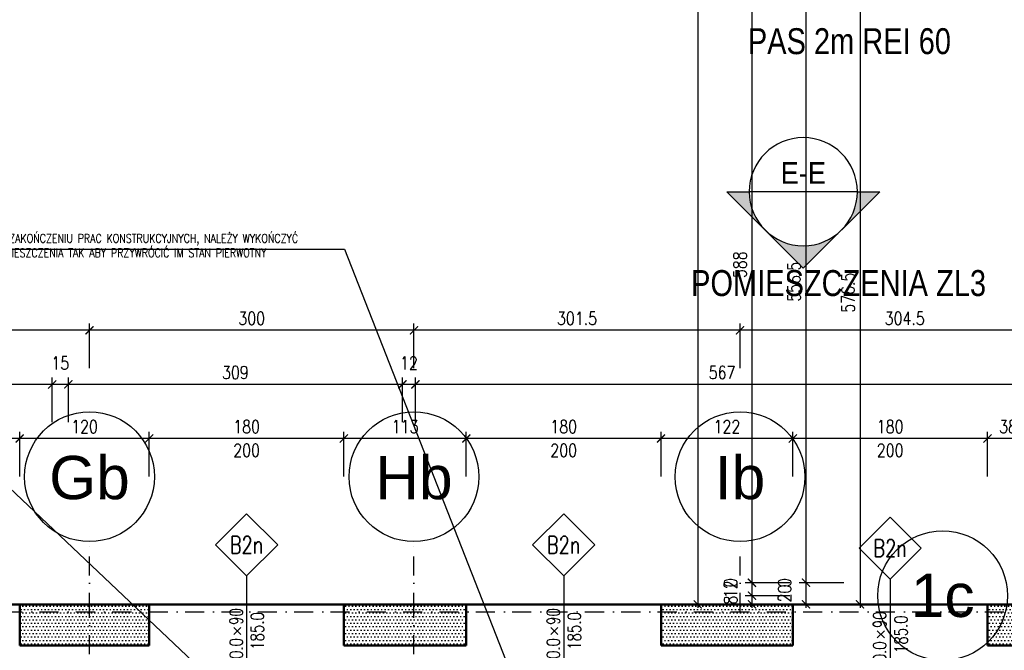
# Model space of a CAD drawing. Header units: millimetres. Extents: x 489 to 7736, y 461 to 5981.
# Tile 22 of 62: x 3605 to 4515, y 2597 to 3180. Entities that reach past the tile are written whole.
import ezdxf
from ezdxf.enums import TextEntityAlignment as Align

# ---------------------------------------------------------------- set-up
doc = ezdxf.new("R2010")
doc.units = ezdxf.units.MM
doc.linetypes.add('DOT___DASHED', pattern=[33.523888, 17.638888, -8.819444, 0.01, -7.055556])
for name, color, linetype in [('WK-EtykOkna', 11, 'Continuous'), ('WK-Opis', 143, 'Continuous'), ('WK-OpisyDetali', 143, 'Continuous'), ('WK-PPoż', 1, 'Continuous'), ('WK-Siatka', 240, 'DOT___DASHED'), ('WK-Wymiary', 8, 'Continuous'), ('WK-Ściany', 7, 'Continuous')]:
    doc.layers.add(name, color=color, linetype=linetype)
doc.styles.add('Arial', font='micross.ttf', dxfattribs={"width": 0.9})
doc.styles.add('Romans', font='Romans.shx')
doc.styles.add('RomanS-Narrow', font='romans.shx', dxfattribs={"width": 0.8})
doc.styles.get("Standard").update_dxf_attribs({"font": 'ARIAL.TTF'})
doc.dimstyles.new('AEC Dimension 1-50', dxfattribs={"dimtxt": 12, "dimasz": 0.075, "dimexe": 6.25, "dimexo": 0, "dimgap": 5, "dimtad": 1, "dimdec": 1, "dimrnd": 0.5, "dimzin": 9, "dimdsep": 46, "dimtxsty": 'RomanS-Narrow', "dimblk": 'ARCHTICK', "dimcen": 0.125, "dimdle": 3.125, "dimclrd": 8, "dimclre": 8, "dimclrt": 256, "dimadec": 1, "dimazin": 0, "dimtfac": 1, "dimtdec": 1, "dimtmove": 2, "dimatfit": 2, "dimfxl": 0, "dimtolj": 1, "dimtzin": 0, "dimarcsym": 0})
pattern_1 = [(0, (699.431, 930.084), (1.5875, 3.175), [0, -3.175])]

# ---------------------------------------------------------------- blocks, each defined once
blk = doc.blocks.new('Anno_Section_A2')
at = {"color": 0, "linetype": 'ByBlock', "lineweight": -2}
blk.add_line((2.5, 0), (-2.5, 0), dxfattribs=at)
blk.add_circle((0, 0), 2.5, dxfattribs=at)
at = {"color": 0, "linetype": 'ByBlock', "lineweight": -2, "style": 'Romans'}
blk.add_attdef('NUMBER', text='', height=1, dxfattribs=at).set_placement((0, 0.5), align=Align.CENTER)
blk.add_attdef('SHEET', text='', height=0.75, dxfattribs=at).set_placement((0, -0.5), align=Align.TOP_CENTER)
blk = doc.blocks.new('Anno_Arrow_A2')
at = {"linetype": 'ByBlock', "lineweight": -2}
h = blk.add_hatch(color=0, dxfattribs=at)
h.paths.add_polyline_path([(-1.768, 1.768), (-3.536, 0), (-2.5, 0, -0.198912)])
h.paths.add_polyline_path([(0, 3.536), (-1.768, 1.768, -0.414214), (1.768, 1.768)])
h.paths.add_polyline_path([(2.373, 1.162), (2.245, 1.1, -0.114349), (2.5, 0), (3.536, 0)])
h.paths.add_polyline_path([(1.768, 1.768, -0.082683), (2.245, 1.1), (2.373, 1.162)])
at = {"color": 0, "linetype": 'ByBlock', "lineweight": -2}
blk.add_lwpolyline([(-2.5, 0), (-3.536, 0), (0, 3.536), (3.536, 0), (2.5, 0)], dxfattribs=at)
blk = doc.blocks.new('_ArchTick')
at = {"color": 0, "linetype": 'ByBlock', "const_width": 15}
blk.add_lwpolyline([(-50, -50), (50, 50)], dxfattribs=at)
blk = doc.blocks.new('*D1011')
at = {"layer": 'Defpoints', "color": 0}
for p in [(4499.62, 2793.16), (4499.62, 2758.16), (4537.68, 2758.16)]:
    blk.add_point(p, dxfattribs=at)
at = {"layer": 'WK-Wymiary', "color": 8, "linetype": 'Continuous', "lineweight": -2, "ltscale": 1.3}
for p, q in [((4499.62, 2758.16), (4499.62, 2799.41)), ((4537.68, 2758.16), (4537.68, 2799.41)), ((4540.81, 2793.16), (4496.49, 2793.16))]:
    blk.add_line(p, q, dxfattribs=at)
at = {"layer": 'WK-Wymiary', "color": 8, "linetype": 'ByBlock', "lineweight": -2, "xscale": 0.075, "yscale": 0.075, "zscale": 0.075, "rotation": 180}
blk.add_blockref('_ArchTick', (4499.62, 2793.16), dxfattribs=at)
at = {"layer": 'WK-Wymiary', "color": 8, "linetype": 'ByBlock', "lineweight": -2, "xscale": 0.075, "yscale": 0.075, "zscale": 0.075}
blk.add_blockref('_ArchTick', (4537.68, 2793.16), dxfattribs=at)
at = {"layer": 'WK-Wymiary', "lineweight": -3, "insert": (4518.65, 2804.16), "char_height": 12, "attachment_point": 5, "style": 'RomanS-Narrow'}
blk.add_mtext('\\A1;\\A1;38', dxfattribs=at)
blk = doc.blocks.new('*D1012')
at = {"layer": 'Defpoints', "color": 0}
for p in [(4319.62, 2793.16), (4319.62, 2758.16), (4499.62, 2758.16)]:
    blk.add_point(p, dxfattribs=at)
at = {"layer": 'WK-Wymiary', "color": 8, "linetype": 'Continuous', "lineweight": -2, "ltscale": 1.3}
for p, q in [((4319.62, 2758.16), (4319.62, 2799.41)), ((4499.62, 2758.16), (4499.62, 2799.41)), ((4502.74, 2793.16), (4316.49, 2793.16))]:
    blk.add_line(p, q, dxfattribs=at)
at = {"layer": 'WK-Wymiary', "color": 8, "linetype": 'ByBlock', "lineweight": -2, "xscale": 0.075, "yscale": 0.075, "zscale": 0.075, "rotation": 180}
blk.add_blockref('_ArchTick', (4319.62, 2793.16), dxfattribs=at)
at = {"layer": 'WK-Wymiary', "color": 8, "linetype": 'ByBlock', "lineweight": -2, "xscale": 0.075, "yscale": 0.075, "zscale": 0.075}
blk.add_blockref('_ArchTick', (4499.62, 2793.16), dxfattribs=at)
at = {"layer": 'WK-Wymiary', "lineweight": -3, "insert": (4409.62, 2804.16), "char_height": 12, "attachment_point": 5, "style": 'RomanS-Narrow'}
blk.add_mtext('\\A1;\\A1;180', dxfattribs=at)
blk = doc.blocks.new('*D1013')
at = {"layer": 'Defpoints', "color": 0}
for p in [(4197.8, 2793.16), (4197.8, 2758.16), (4319.62, 2758.16)]:
    blk.add_point(p, dxfattribs=at)
at = {"layer": 'WK-Wymiary', "color": 8, "linetype": 'Continuous', "lineweight": -2, "ltscale": 1.3}
for p, q in [((4197.8, 2758.16), (4197.8, 2799.41)), ((4319.62, 2758.16), (4319.62, 2799.41)), ((4322.74, 2793.16), (4194.67, 2793.16))]:
    blk.add_line(p, q, dxfattribs=at)
at = {"layer": 'WK-Wymiary', "color": 8, "linetype": 'ByBlock', "lineweight": -2, "xscale": 0.075, "yscale": 0.075, "zscale": 0.075, "rotation": 180}
blk.add_blockref('_ArchTick', (4197.8, 2793.16), dxfattribs=at)
at = {"layer": 'WK-Wymiary', "color": 8, "linetype": 'ByBlock', "lineweight": -2, "xscale": 0.075, "yscale": 0.075, "zscale": 0.075}
blk.add_blockref('_ArchTick', (4319.62, 2793.16), dxfattribs=at)
at = {"layer": 'WK-Wymiary', "lineweight": -3, "insert": (4258.71, 2804.16), "char_height": 12, "attachment_point": 5, "style": 'RomanS-Narrow'}
blk.add_mtext('\\A1;\\A1;122', dxfattribs=at)
blk = doc.blocks.new('*D1014')
at = {"layer": 'Defpoints', "color": 0}
for p in [(4017.8, 2793.16), (4017.8, 2758.16), (4197.8, 2758.16)]:
    blk.add_point(p, dxfattribs=at)
at = {"layer": 'WK-Wymiary', "color": 8, "linetype": 'Continuous', "lineweight": -2, "ltscale": 1.3}
for p, q in [((4017.8, 2758.16), (4017.8, 2799.41)), ((4197.8, 2758.16), (4197.8, 2799.41)), ((4200.92, 2793.16), (4014.67, 2793.16))]:
    blk.add_line(p, q, dxfattribs=at)
at = {"layer": 'WK-Wymiary', "color": 8, "linetype": 'ByBlock', "lineweight": -2, "xscale": 0.075, "yscale": 0.075, "zscale": 0.075, "rotation": 180}
blk.add_blockref('_ArchTick', (4017.8, 2793.16), dxfattribs=at)
at = {"layer": 'WK-Wymiary', "color": 8, "linetype": 'ByBlock', "lineweight": -2, "xscale": 0.075, "yscale": 0.075, "zscale": 0.075}
blk.add_blockref('_ArchTick', (4197.8, 2793.16), dxfattribs=at)
at = {"layer": 'WK-Wymiary', "lineweight": -3, "insert": (4107.8, 2804.16), "char_height": 12, "attachment_point": 5, "style": 'RomanS-Narrow'}
blk.add_mtext('\\A1;\\A1;180', dxfattribs=at)
blk = doc.blocks.new('*D1015')
at = {"layer": 'Defpoints', "color": 0}
for p in [(3904.62, 2793.16), (3904.62, 2758.16), (4017.8, 2758.16)]:
    blk.add_point(p, dxfattribs=at)
at = {"layer": 'WK-Wymiary', "color": 8, "linetype": 'Continuous', "lineweight": -2, "ltscale": 1.3}
for p, q in [((3904.62, 2758.16), (3904.62, 2799.41)), ((4017.8, 2758.16), (4017.8, 2799.41)), ((4020.92, 2793.16), (3901.49, 2793.16))]:
    blk.add_line(p, q, dxfattribs=at)
at = {"layer": 'WK-Wymiary', "color": 8, "linetype": 'ByBlock', "lineweight": -2, "xscale": 0.075, "yscale": 0.075, "zscale": 0.075, "rotation": 180}
blk.add_blockref('_ArchTick', (3904.62, 2793.16), dxfattribs=at)
at = {"layer": 'WK-Wymiary', "color": 8, "linetype": 'ByBlock', "lineweight": -2, "xscale": 0.075, "yscale": 0.075, "zscale": 0.075}
blk.add_blockref('_ArchTick', (4017.8, 2793.16), dxfattribs=at)
at = {"layer": 'WK-Wymiary', "lineweight": -3, "insert": (3961.21, 2804.16), "char_height": 12, "attachment_point": 5, "style": 'RomanS-Narrow'}
blk.add_mtext('\\A1;\\A1;113', dxfattribs=at)
blk = doc.blocks.new('*D1016')
at = {"layer": 'Defpoints', "color": 0}
for p in [(3724.62, 2793.16), (3724.62, 2758.16), (3904.62, 2758.16)]:
    blk.add_point(p, dxfattribs=at)
at = {"layer": 'WK-Wymiary', "color": 8, "linetype": 'Continuous', "lineweight": -2, "ltscale": 1.3}
for p, q in [((3724.62, 2758.16), (3724.62, 2799.41)), ((3904.62, 2758.16), (3904.62, 2799.41)), ((3907.74, 2793.16), (3721.49, 2793.16))]:
    blk.add_line(p, q, dxfattribs=at)
at = {"layer": 'WK-Wymiary', "color": 8, "linetype": 'ByBlock', "lineweight": -2, "xscale": 0.075, "yscale": 0.075, "zscale": 0.075, "rotation": 180}
blk.add_blockref('_ArchTick', (3724.62, 2793.16), dxfattribs=at)
at = {"layer": 'WK-Wymiary', "color": 8, "linetype": 'ByBlock', "lineweight": -2, "xscale": 0.075, "yscale": 0.075, "zscale": 0.075}
blk.add_blockref('_ArchTick', (3904.62, 2793.16), dxfattribs=at)
at = {"layer": 'WK-Wymiary', "lineweight": -3, "insert": (3814.62, 2804.16), "char_height": 12, "attachment_point": 5, "style": 'RomanS-Narrow'}
blk.add_mtext('\\A1;\\A1;180', dxfattribs=at)
blk = doc.blocks.new('*D1017')
at = {"layer": 'Defpoints', "color": 0}
for p in [(3604.86, 2793.16), (3604.86, 2758.16), (3724.62, 2758.16)]:
    blk.add_point(p, dxfattribs=at)
at = {"layer": 'WK-Wymiary', "color": 8, "linetype": 'Continuous', "lineweight": -2, "ltscale": 1.3}
for p, q in [((3604.86, 2758.16), (3604.86, 2799.41)), ((3724.62, 2758.16), (3724.62, 2799.41)), ((3727.74, 2793.16), (3601.73, 2793.16))]:
    blk.add_line(p, q, dxfattribs=at)
at = {"layer": 'WK-Wymiary', "color": 8, "linetype": 'ByBlock', "lineweight": -2, "xscale": 0.075, "yscale": 0.075, "zscale": 0.075, "rotation": 180}
blk.add_blockref('_ArchTick', (3604.86, 2793.16), dxfattribs=at)
at = {"layer": 'WK-Wymiary', "color": 8, "linetype": 'ByBlock', "lineweight": -2, "xscale": 0.075, "yscale": 0.075, "zscale": 0.075}
blk.add_blockref('_ArchTick', (3724.62, 2793.16), dxfattribs=at)
at = {"layer": 'WK-Wymiary', "lineweight": -3, "insert": (3664.74, 2804.16), "char_height": 12, "attachment_point": 5, "style": 'RomanS-Narrow'}
blk.add_mtext('\\A1;\\A1;120', dxfattribs=at)
blk = doc.blocks.new('*D1018')
at = {"layer": 'Defpoints', "color": 0}
for p in [(3424.86, 2793.16), (3424.86, 2758.16), (3604.86, 2758.16)]:
    blk.add_point(p, dxfattribs=at)
at = {"layer": 'WK-Wymiary', "color": 8, "linetype": 'Continuous', "lineweight": -2, "ltscale": 1.3}
for p, q in [((3424.86, 2758.16), (3424.86, 2799.41)), ((3604.86, 2758.16), (3604.86, 2799.41)), ((3607.98, 2793.16), (3421.73, 2793.16))]:
    blk.add_line(p, q, dxfattribs=at)
at = {"layer": 'WK-Wymiary', "color": 8, "linetype": 'ByBlock', "lineweight": -2, "xscale": 0.075, "yscale": 0.075, "zscale": 0.075, "rotation": 180}
blk.add_blockref('_ArchTick', (3424.86, 2793.16), dxfattribs=at)
at = {"layer": 'WK-Wymiary', "color": 8, "linetype": 'ByBlock', "lineweight": -2, "xscale": 0.075, "yscale": 0.075, "zscale": 0.075}
blk.add_blockref('_ArchTick', (3604.86, 2793.16), dxfattribs=at)
at = {"layer": 'WK-Wymiary', "lineweight": -3, "insert": (3514.86, 2804.16), "char_height": 12, "attachment_point": 5, "style": 'RomanS-Narrow'}
blk.add_mtext('\\A1;\\A1;180', dxfattribs=at)
blk = doc.blocks.new('*D1032')
at = {"layer": 'Defpoints', "color": 0}
for p in [(3970.72, 2843.16), (3970.72, 2808.16), (4537.68, 2808.16)]:
    blk.add_point(p, dxfattribs=at)
at = {"layer": 'WK-Wymiary', "color": 8, "linetype": 'Continuous', "lineweight": -2, "ltscale": 1.3}
for p, q in [((3970.72, 2808.16), (3970.72, 2849.41)), ((4537.68, 2808.16), (4537.68, 2849.41)), ((4540.81, 2843.16), (3967.59, 2843.16))]:
    blk.add_line(p, q, dxfattribs=at)
at = {"layer": 'WK-Wymiary', "color": 8, "linetype": 'ByBlock', "lineweight": -2, "xscale": 0.075, "yscale": 0.075, "zscale": 0.075, "rotation": 180}
blk.add_blockref('_ArchTick', (3970.72, 2843.16), dxfattribs=at)
at = {"layer": 'WK-Wymiary', "color": 8, "linetype": 'ByBlock', "lineweight": -2, "xscale": 0.075, "yscale": 0.075, "zscale": 0.075}
blk.add_blockref('_ArchTick', (4537.68, 2843.16), dxfattribs=at)
at = {"layer": 'WK-Wymiary', "lineweight": -3, "insert": (4254.2, 2854.16), "char_height": 12, "attachment_point": 5, "style": 'RomanS-Narrow'}
blk.add_mtext('\\A1;\\A1;567', dxfattribs=at)
blk = doc.blocks.new('*D1033')
at = {"layer": 'Defpoints', "color": 0}
for p in [(3958.72, 2843.16), (3958.72, 2808.16), (3970.72, 2808.16)]:
    blk.add_point(p, dxfattribs=at)
at = {"layer": 'WK-Wymiary', "color": 8, "linetype": 'Continuous', "lineweight": -2, "ltscale": 1.3}
for p, q in [((3958.72, 2808.16), (3958.72, 2849.41)), ((3970.72, 2808.16), (3970.72, 2849.41)), ((3973.84, 2843.16), (3955.59, 2843.16))]:
    blk.add_line(p, q, dxfattribs=at)
at = {"layer": 'WK-Wymiary', "color": 8, "linetype": 'ByBlock', "lineweight": -2, "xscale": 0.075, "yscale": 0.075, "zscale": 0.075, "rotation": 180}
blk.add_blockref('_ArchTick', (3958.72, 2843.16), dxfattribs=at)
at = {"layer": 'WK-Wymiary', "color": 8, "linetype": 'ByBlock', "lineweight": -2, "xscale": 0.075, "yscale": 0.075, "zscale": 0.075}
blk.add_blockref('_ArchTick', (3970.72, 2843.16), dxfattribs=at)
at = {"layer": 'WK-Wymiary', "lineweight": -3, "insert": (3964.72, 2862.91), "char_height": 12, "attachment_point": 5, "style": 'RomanS-Narrow'}
blk.add_mtext('\\A1;\\A1;12', dxfattribs=at)
blk = doc.blocks.new('*D1034')
at = {"layer": 'Defpoints', "color": 0}
for p in [(3649.86, 2843.16), (3649.86, 2808.16), (3958.72, 2808.16)]:
    blk.add_point(p, dxfattribs=at)
at = {"layer": 'WK-Wymiary', "color": 8, "linetype": 'Continuous', "lineweight": -2, "ltscale": 1.3}
for p, q in [((3649.86, 2808.16), (3649.86, 2849.41)), ((3958.72, 2808.16), (3958.72, 2849.41)), ((3961.84, 2843.16), (3646.73, 2843.16))]:
    blk.add_line(p, q, dxfattribs=at)
at = {"layer": 'WK-Wymiary', "color": 8, "linetype": 'ByBlock', "lineweight": -2, "xscale": 0.075, "yscale": 0.075, "zscale": 0.075, "rotation": 180}
blk.add_blockref('_ArchTick', (3649.86, 2843.16), dxfattribs=at)
at = {"layer": 'WK-Wymiary', "color": 8, "linetype": 'ByBlock', "lineweight": -2, "xscale": 0.075, "yscale": 0.075, "zscale": 0.075}
blk.add_blockref('_ArchTick', (3958.72, 2843.16), dxfattribs=at)
at = {"layer": 'WK-Wymiary', "lineweight": -3, "insert": (3804.29, 2854.16), "char_height": 12, "attachment_point": 5, "style": 'RomanS-Narrow'}
blk.add_mtext('\\A1;\\A1;309', dxfattribs=at)
blk = doc.blocks.new('*D1035')
at = {"layer": 'Defpoints', "color": 0}
for p in [(3634.86, 2843.16), (3634.86, 2808.16), (3649.86, 2808.16)]:
    blk.add_point(p, dxfattribs=at)
at = {"layer": 'WK-Wymiary', "color": 8, "linetype": 'Continuous', "lineweight": -2, "ltscale": 1.3}
for p, q in [((3634.86, 2808.16), (3634.86, 2849.41)), ((3649.86, 2808.16), (3649.86, 2849.41)), ((3652.98, 2843.16), (3631.73, 2843.16))]:
    blk.add_line(p, q, dxfattribs=at)
at = {"layer": 'WK-Wymiary', "color": 8, "linetype": 'ByBlock', "lineweight": -2, "xscale": 0.075, "yscale": 0.075, "zscale": 0.075, "rotation": 180}
blk.add_blockref('_ArchTick', (3634.86, 2843.16), dxfattribs=at)
at = {"layer": 'WK-Wymiary', "color": 8, "linetype": 'ByBlock', "lineweight": -2, "xscale": 0.075, "yscale": 0.075, "zscale": 0.075}
blk.add_blockref('_ArchTick', (3649.86, 2843.16), dxfattribs=at)
at = {"layer": 'WK-Wymiary', "lineweight": -3, "insert": (3642.36, 2862.91), "char_height": 12, "attachment_point": 5, "style": 'RomanS-Narrow'}
blk.add_mtext('\\A1;\\A1;15', dxfattribs=at)
blk = doc.blocks.new('*D1036')
at = {"layer": 'Defpoints', "color": 0}
for p in [(2559.16, 2843.16), (2559.16, 2808.16), (3634.86, 2808.16)]:
    blk.add_point(p, dxfattribs=at)
at = {"layer": 'WK-Wymiary', "color": 8, "linetype": 'Continuous', "lineweight": -2, "ltscale": 1.3}
for p, q in [((2559.16, 2808.16), (2559.16, 2849.41)), ((3634.86, 2808.16), (3634.86, 2849.41)), ((3637.98, 2843.16), (2556.04, 2843.16))]:
    blk.add_line(p, q, dxfattribs=at)
at = {"layer": 'WK-Wymiary', "color": 8, "linetype": 'ByBlock', "lineweight": -2, "xscale": 0.075, "yscale": 0.075, "zscale": 0.075, "rotation": 180}
blk.add_blockref('_ArchTick', (2559.16, 2843.16), dxfattribs=at)
at = {"layer": 'WK-Wymiary', "color": 8, "linetype": 'ByBlock', "lineweight": -2, "xscale": 0.075, "yscale": 0.075, "zscale": 0.075}
blk.add_blockref('_ArchTick', (3634.86, 2843.16), dxfattribs=at)
at = {"layer": 'WK-Wymiary', "lineweight": -3, "insert": (3097.01, 2854.16), "char_height": 12, "attachment_point": 5, "style": 'RomanS-Narrow'}
blk.add_mtext('\\A1;\\A1;1075.5', dxfattribs=at)
blk = doc.blocks.new('*D1044')
at = {"layer": 'Defpoints', "color": 0}
for p in [(4270.87, 2893.16), (4270.87, 2858.16), (4575.32, 2858.16)]:
    blk.add_point(p, dxfattribs=at)
at = {"layer": 'WK-Wymiary', "color": 8, "linetype": 'Continuous', "lineweight": -2, "ltscale": 1.3}
for p, q in [((4270.87, 2858.16), (4270.87, 2899.41)), ((4575.32, 2858.16), (4575.32, 2899.41)), ((4578.44, 2893.16), (4267.75, 2893.16))]:
    blk.add_line(p, q, dxfattribs=at)
at = {"layer": 'WK-Wymiary', "color": 8, "linetype": 'ByBlock', "lineweight": -2, "xscale": 0.075, "yscale": 0.075, "zscale": 0.075, "rotation": 180}
blk.add_blockref('_ArchTick', (4270.87, 2893.16), dxfattribs=at)
at = {"layer": 'WK-Wymiary', "color": 8, "linetype": 'ByBlock', "lineweight": -2, "xscale": 0.075, "yscale": 0.075, "zscale": 0.075}
blk.add_blockref('_ArchTick', (4575.32, 2893.16), dxfattribs=at)
at = {"layer": 'WK-Wymiary', "lineweight": -3, "insert": (4423.1, 2904.16), "char_height": 12, "attachment_point": 5, "style": 'RomanS-Narrow'}
blk.add_mtext('\\A1;\\A1;304.5', dxfattribs=at)
blk = doc.blocks.new('*D1045')
at = {"layer": 'Defpoints', "color": 0}
for p in [(3969.38, 2893.16), (3969.38, 2858.16), (4270.87, 2858.16)]:
    blk.add_point(p, dxfattribs=at)
at = {"layer": 'WK-Wymiary', "color": 8, "linetype": 'Continuous', "lineweight": -2, "ltscale": 1.3}
for p, q in [((3969.38, 2858.16), (3969.38, 2899.41)), ((4270.87, 2858.16), (4270.87, 2899.41)), ((4274, 2893.16), (3966.25, 2893.16))]:
    blk.add_line(p, q, dxfattribs=at)
at = {"layer": 'WK-Wymiary', "color": 8, "linetype": 'ByBlock', "lineweight": -2, "xscale": 0.075, "yscale": 0.075, "zscale": 0.075, "rotation": 180}
blk.add_blockref('_ArchTick', (3969.38, 2893.16), dxfattribs=at)
at = {"layer": 'WK-Wymiary', "color": 8, "linetype": 'ByBlock', "lineweight": -2, "xscale": 0.075, "yscale": 0.075, "zscale": 0.075}
blk.add_blockref('_ArchTick', (4270.87, 2893.16), dxfattribs=at)
at = {"layer": 'WK-Wymiary', "lineweight": -3, "insert": (4120.13, 2904.16), "char_height": 12, "attachment_point": 5, "style": 'RomanS-Narrow'}
blk.add_mtext('\\A1;\\A1;301.5', dxfattribs=at)
blk = doc.blocks.new('*D1046')
at = {"layer": 'Defpoints', "color": 0}
for p in [(3669.38, 2893.16), (3669.38, 2858.16), (3969.38, 2858.16)]:
    blk.add_point(p, dxfattribs=at)
at = {"layer": 'WK-Wymiary', "color": 8, "linetype": 'Continuous', "lineweight": -2, "ltscale": 1.3}
for p, q in [((3669.38, 2858.16), (3669.38, 2899.41)), ((3969.38, 2858.16), (3969.38, 2899.41)), ((3972.5, 2893.16), (3666.25, 2893.16))]:
    blk.add_line(p, q, dxfattribs=at)
at = {"layer": 'WK-Wymiary', "color": 8, "linetype": 'ByBlock', "lineweight": -2, "xscale": 0.075, "yscale": 0.075, "zscale": 0.075, "rotation": 180}
blk.add_blockref('_ArchTick', (3669.38, 2893.16), dxfattribs=at)
at = {"layer": 'WK-Wymiary', "color": 8, "linetype": 'ByBlock', "lineweight": -2, "xscale": 0.075, "yscale": 0.075, "zscale": 0.075}
blk.add_blockref('_ArchTick', (3969.38, 2893.16), dxfattribs=at)
at = {"layer": 'WK-Wymiary', "lineweight": -3, "insert": (3819.38, 2904.16), "char_height": 12, "attachment_point": 5, "style": 'RomanS-Narrow'}
blk.add_mtext('\\A1;\\A1;300', dxfattribs=at)
blk = doc.blocks.new('*D1047')
at = {"layer": 'Defpoints', "color": 0}
for p in [(3369.38, 2893.16), (3369.38, 2858.16), (3669.38, 2858.16)]:
    blk.add_point(p, dxfattribs=at)
at = {"layer": 'WK-Wymiary', "color": 8, "linetype": 'Continuous', "lineweight": -2, "ltscale": 1.3}
for p, q in [((3369.38, 2858.16), (3369.38, 2899.41)), ((3669.38, 2858.16), (3669.38, 2899.41)), ((3672.5, 2893.16), (3366.25, 2893.16))]:
    blk.add_line(p, q, dxfattribs=at)
at = {"layer": 'WK-Wymiary', "color": 8, "linetype": 'ByBlock', "lineweight": -2, "xscale": 0.075, "yscale": 0.075, "zscale": 0.075, "rotation": 180}
blk.add_blockref('_ArchTick', (3369.38, 2893.16), dxfattribs=at)
at = {"layer": 'WK-Wymiary', "color": 8, "linetype": 'ByBlock', "lineweight": -2, "xscale": 0.075, "yscale": 0.075, "zscale": 0.075}
blk.add_blockref('_ArchTick', (3669.38, 2893.16), dxfattribs=at)
at = {"layer": 'WK-Wymiary', "lineweight": -3, "insert": (3519.38, 2904.16), "char_height": 12, "attachment_point": 5, "style": 'RomanS-Narrow'}
blk.add_mtext('\\A1;\\A1;300', dxfattribs=at)
blk = doc.blocks.new('*D1068')
at = {"layer": 'Defpoints', "color": 0}
for p in [(4416.82, 3216.31), (4346.82, 2639.81), (4381.82, 2639.81)]:
    blk.add_point(p, dxfattribs=at)
at = {"layer": 'WK-Wymiary', "color": 8, "linetype": 'Continuous', "lineweight": -2, "ltscale": 1.3}
for p, q in [((4416.82, 3216.31), (4375.57, 3216.31)), ((4381.82, 3219.44), (4381.82, 2636.69)), ((4346.82, 2639.81), (4388.07, 2639.81))]:
    blk.add_line(p, q, dxfattribs=at)
at = {"layer": 'WK-Wymiary', "color": 8, "linetype": 'ByBlock', "lineweight": -2, "xscale": 0.075, "yscale": 0.075, "zscale": 0.075}
for p, rotation in [((4381.82, 3216.31), 90), ((4381.82, 2639.81), 270)]:
    blk.add_blockref('_ArchTick', p, dxfattribs=dict(at, rotation=rotation))
at = {"layer": 'WK-Wymiary', "lineweight": -3, "insert": (4370.82, 2928.06), "char_height": 12, "attachment_point": 5, "rotation": 90, "style": 'RomanS-Narrow'}
blk.add_mtext('\\A1;\\A1;576.5', dxfattribs=at)
blk = doc.blocks.new('*D1071')
at = {"layer": 'Defpoints', "color": 0}
for p in [(4366.82, 3216.31), (4331.82, 2659.85), (4366.82, 2659.85)]:
    blk.add_point(p, dxfattribs=at)
at = {"layer": 'WK-Wymiary', "color": 8, "linetype": 'Continuous', "lineweight": -2, "ltscale": 1.3}
for p, q in [((4366.82, 3216.31), (4325.57, 3216.31)), ((4331.82, 3219.44), (4331.82, 2656.72)), ((4366.82, 2659.85), (4325.57, 2659.85))]:
    blk.add_line(p, q, dxfattribs=at)
at = {"layer": 'WK-Wymiary', "color": 8, "linetype": 'ByBlock', "lineweight": -2, "xscale": 0.075, "yscale": 0.075, "zscale": 0.075}
for p, rotation in [((4331.82, 3216.31), 90), ((4331.82, 2659.85), 270)]:
    blk.add_blockref('_ArchTick', p, dxfattribs=dict(at, rotation=rotation))
at = {"layer": 'WK-Wymiary', "lineweight": -3, "insert": (4320.82, 2938.08), "char_height": 12, "attachment_point": 5, "rotation": 90, "style": 'RomanS-Narrow'}
blk.add_mtext('\\A1;\\A1;556.5', dxfattribs=at)
blk = doc.blocks.new('*D1072')
at = {"layer": 'Defpoints', "color": 0}
for p in [(4331.82, 2659.81), (4366.82, 2659.85), (4366.82, 2659.81)]:
    blk.add_point(p, dxfattribs=at)
at = {"layer": 'WK-Wymiary', "color": 8, "linetype": 'Continuous', "lineweight": -2, "ltscale": 1.3}
for p, q in [((4366.82, 2659.85), (4325.57, 2659.85)), ((4366.82, 2659.81), (4325.57, 2659.81)), ((4331.82, 2662.97), (4331.82, 2656.69)), ((4331.82, 2659.85), (4331.82, 2659.92)), ((4331.82, 2659.81), (4331.82, 2659.74))]:
    blk.add_line(p, q, dxfattribs=at)
at = {"layer": 'WK-Wymiary', "color": 8, "linetype": 'ByBlock', "lineweight": -2, "xscale": 0.075, "yscale": 0.075, "zscale": 0.075}
for p, rotation in [((4331.82, 2659.85), 270), ((4331.82, 2659.81), 90)]:
    blk.add_blockref('_ArchTick', p, dxfattribs=dict(at, rotation=rotation))
at = {"layer": 'WK-Wymiary', "lineweight": -3, "insert": (4312.07, 2659.83), "char_height": 12, "attachment_point": 5, "rotation": 90, "style": 'RomanS-Narrow'}
blk.add_mtext('\\A1;\\A1;0', dxfattribs=at)
blk = doc.blocks.new('*D1073')
at = {"layer": 'Defpoints', "color": 0}
for p in [(4366.82, 2659.81), (4331.82, 2639.81), (4366.82, 2639.81)]:
    blk.add_point(p, dxfattribs=at)
at = {"layer": 'WK-Wymiary', "color": 8, "linetype": 'Continuous', "lineweight": -2, "ltscale": 1.3}
for p, q in [((4366.82, 2659.81), (4325.57, 2659.81)), ((4331.82, 2662.94), (4331.82, 2636.69)), ((4366.82, 2639.81), (4325.57, 2639.81))]:
    blk.add_line(p, q, dxfattribs=at)
at = {"layer": 'WK-Wymiary', "color": 8, "linetype": 'ByBlock', "lineweight": -2, "xscale": 0.075, "yscale": 0.075, "zscale": 0.075}
for p, rotation in [((4331.82, 2659.81), 90), ((4331.82, 2639.81), 270)]:
    blk.add_blockref('_ArchTick', p, dxfattribs=dict(at, rotation=rotation))
at = {"layer": 'WK-Wymiary', "lineweight": -3, "insert": (4312.07, 2649.81), "char_height": 12, "attachment_point": 5, "rotation": 90, "style": 'RomanS-Narrow'}
blk.add_mtext('\\A1;\\A1;20', dxfattribs=at)
blk = doc.blocks.new('*D1077')
at = {"layer": 'Defpoints', "color": 0}
for p in [(4316.82, 3247.81), (4281.82, 2659.85), (4316.82, 2659.85)]:
    blk.add_point(p, dxfattribs=at)
at = {"layer": 'WK-Wymiary', "color": 8, "linetype": 'Continuous', "lineweight": -2, "ltscale": 1.3}
for p, q in [((4281.82, 3250.94), (4281.82, 2656.72)), ((4316.82, 3247.81), (4275.57, 3247.81)), ((4316.82, 2659.85), (4275.57, 2659.85))]:
    blk.add_line(p, q, dxfattribs=at)
at = {"layer": 'WK-Wymiary', "color": 8, "linetype": 'ByBlock', "lineweight": -2, "xscale": 0.075, "yscale": 0.075, "zscale": 0.075}
for p, rotation in [((4281.82, 3247.81), 90), ((4281.82, 2659.85), 270)]:
    blk.add_blockref('_ArchTick', p, dxfattribs=dict(at, rotation=rotation))
at = {"layer": 'WK-Wymiary', "lineweight": -3, "insert": (4270.82, 2953.83), "char_height": 12, "attachment_point": 5, "rotation": 90, "style": 'RomanS-Narrow'}
blk.add_mtext('\\A1;\\A1;588', dxfattribs=at)
blk = doc.blocks.new('*D1078')
at = {"layer": 'Defpoints', "color": 0}
for p in [(4281.82, 2659.81), (4316.82, 2659.85), (4316.82, 2659.81)]:
    blk.add_point(p, dxfattribs=at)
at = {"layer": 'WK-Wymiary', "color": 8, "linetype": 'Continuous', "lineweight": -2, "ltscale": 1.3}
for p, q in [((4316.82, 2659.85), (4275.57, 2659.85)), ((4316.82, 2659.81), (4275.57, 2659.81)), ((4281.82, 2662.97), (4281.82, 2656.69)), ((4281.82, 2659.85), (4281.82, 2659.92)), ((4281.82, 2659.81), (4281.82, 2659.74))]:
    blk.add_line(p, q, dxfattribs=at)
at = {"layer": 'WK-Wymiary', "color": 8, "linetype": 'ByBlock', "lineweight": -2, "xscale": 0.075, "yscale": 0.075, "zscale": 0.075}
for p, rotation in [((4281.82, 2659.85), 270), ((4281.82, 2659.81), 90)]:
    blk.add_blockref('_ArchTick', p, dxfattribs=dict(at, rotation=rotation))
at = {"layer": 'WK-Wymiary', "lineweight": -3, "insert": (4262.07, 2659.83), "char_height": 12, "attachment_point": 5, "rotation": 90, "style": 'RomanS-Narrow'}
blk.add_mtext('\\A1;\\A1;0', dxfattribs=at)
blk = doc.blocks.new('*D1079')
at = {"layer": 'Defpoints', "color": 0}
for p in [(4316.82, 2659.81), (4281.82, 2647.81), (4316.82, 2647.81)]:
    blk.add_point(p, dxfattribs=at)
at = {"layer": 'WK-Wymiary', "color": 8, "linetype": 'Continuous', "lineweight": -2, "ltscale": 1.3}
for p, q in [((4316.82, 2659.81), (4275.57, 2659.81)), ((4281.82, 2662.94), (4281.82, 2644.69)), ((4316.82, 2647.81), (4275.57, 2647.81))]:
    blk.add_line(p, q, dxfattribs=at)
at = {"layer": 'WK-Wymiary', "color": 8, "linetype": 'ByBlock', "lineweight": -2, "xscale": 0.075, "yscale": 0.075, "zscale": 0.075}
for p, rotation in [((4281.82, 2659.81), 90), ((4281.82, 2647.81), 270)]:
    blk.add_blockref('_ArchTick', p, dxfattribs=dict(at, rotation=rotation))
at = {"layer": 'WK-Wymiary', "lineweight": -3, "insert": (4262.07, 2653.81), "char_height": 12, "attachment_point": 5, "rotation": 90, "style": 'RomanS-Narrow'}
blk.add_mtext('\\A1;\\A1;12', dxfattribs=at)
blk = doc.blocks.new('*D1080')
at = {"layer": 'Defpoints', "color": 0}
for p in [(4316.82, 2647.81), (4281.82, 2639.81), (4316.82, 2639.81)]:
    blk.add_point(p, dxfattribs=at)
at = {"layer": 'WK-Wymiary', "color": 8, "linetype": 'Continuous', "lineweight": -2, "ltscale": 1.3}
for p, q in [((4281.82, 2650.94), (4281.82, 2636.69)), ((4316.82, 2647.81), (4275.57, 2647.81)), ((4281.82, 2647.81), (4281.82, 2647.89)), ((4316.82, 2639.81), (4275.57, 2639.81)), ((4281.82, 2639.81), (4281.82, 2639.74))]:
    blk.add_line(p, q, dxfattribs=at)
at = {"layer": 'WK-Wymiary', "color": 8, "linetype": 'ByBlock', "lineweight": -2, "xscale": 0.075, "yscale": 0.075, "zscale": 0.075}
for p, rotation in [((4281.82, 2647.81), 270), ((4281.82, 2639.81), 90)]:
    blk.add_blockref('_ArchTick', p, dxfattribs=dict(at, rotation=rotation))
at = {"layer": 'WK-Wymiary', "lineweight": -3, "insert": (4262.07, 2643.81), "char_height": 12, "attachment_point": 5, "rotation": 90, "style": 'RomanS-Narrow'}
blk.add_mtext('\\A1;\\A1;8', dxfattribs=at)
blk = doc.blocks.new('*D1081')
at = {"layer": 'Defpoints', "color": 0}
for p in [(4266.82, 4219.8), (4196.82, 2639.81), (4231.82, 2639.81)]:
    blk.add_point(p, dxfattribs=at)
at = {"layer": 'WK-Wymiary', "color": 8, "linetype": 'Continuous', "lineweight": -2, "ltscale": 1.3}
for p, q in [((4266.82, 4219.8), (4225.57, 4219.8)), ((4231.82, 4222.92), (4231.82, 2636.69)), ((4196.82, 2639.81), (4238.07, 2639.81))]:
    blk.add_line(p, q, dxfattribs=at)
at = {"layer": 'WK-Wymiary', "color": 8, "linetype": 'ByBlock', "lineweight": -2, "xscale": 0.075, "yscale": 0.075, "zscale": 0.075}
for p, rotation in [((4231.82, 4219.8), 90), ((4231.82, 2639.81), 270)]:
    blk.add_blockref('_ArchTick', p, dxfattribs=dict(at, rotation=rotation))
at = {"layer": 'WK-Wymiary', "lineweight": -3, "insert": (4220.82, 3429.8), "char_height": 12, "attachment_point": 5, "rotation": 90, "style": 'RomanS-Narrow'}
blk.add_mtext('\\A1;\\A1;1580', dxfattribs=at)
blk = doc.blocks.new('WK_WindowTag01_50_P')
for p, q in [((0, 2.543), (0, 0)), ((-0.296, 1.353), (-0.133, 1.19)), ((-0.133, 1.353), (-0.296, 1.19))]:
    blk.add_line(p, q)
blk.add_lwpolyline([(0, 2.543), (0.719, 3.262), (0, 3.981), (-0.719, 3.262)], close=True)
at = {"color": 0, "linetype": 'ByBlock', "lineweight": -2, "style": 'RomanS-Narrow', "width": 0.75}
blk.add_attdef('OKNA_OBIEKTY:WYSOKOŚĆ', text='', height=0.3, rotation=90, dxfattribs=at).set_placement((0, 1.412), align=Align.BOTTOM_LEFT)
at = {"color": 0, "linetype": 'ByBlock', "lineweight": -2, "style": 'RomanS-Narrow', "width": 0.75, "flags": 8}
blk.add_attdef('OKNA_OBIEKTY:SYMBOL', text='', height=0.4, dxfattribs=at).set_placement((0, 3.262), align=Align.MIDDLE)
at = {"color": 0, "linetype": 'ByBlock', "lineweight": -2, "style": 'RomanS-Narrow', "width": 0.75}
blk.add_attdef('OKNA_OBIEKTY:PARAPET', text='', height=0.3, rotation=90, dxfattribs=at).set_placement((0.099, 1.271), align=Align.TOP_CENTER)
blk.add_attdef('OKNA_OBIEKTY:SZEROKOŚĆ', text='', height=0.3, rotation=90, dxfattribs=at).set_placement((0, 1.106), align=Align.BOTTOM_RIGHT)
blk = doc.blocks.new('BubbleDef')
at = {"color": 0, "linetype": 'Continuous'}
blk.add_circle((0, 0), 1.5, dxfattribs=at)
at = {"color": 0, "linetype": 'Continuous', "style": 'Arial'}
blk.add_attdef('LABEL', text='', height=1, dxfattribs=at).set_placement((0, 0), align=Align.MIDDLE)

msp = doc.modelspace()

# ---------------------------------------------------------------- hatches: boundary and pattern name
at = {"layer": 'WK-Ściany', "linetype": 'Continuous', "lineweight": -3}
h = msp.add_hatch(dxfattribs=at)
h.set_pattern_fill('DOTS', color=253, scale=2, style=0)
h.set_pattern_definition(pattern_1)
h.paths.add_polyline_path([(3604.86, 2639.81), (3604.86, 2601.81), (3724.62, 2601.81), (3724.62, 2639.81)], flags=0)
h = msp.add_hatch(dxfattribs=at)
h.set_pattern_fill('DOTS', color=253, scale=2, style=0)
h.set_pattern_definition(pattern_1)
h.paths.add_polyline_path([(3904.62, 2639.81), (3904.62, 2601.81), (4017.8, 2601.81), (4017.8, 2639.81)], flags=0)
h = msp.add_hatch(dxfattribs=at)
h.set_pattern_fill('DOTS', color=253, scale=2, style=0)
h.set_pattern_definition(pattern_1)
h.paths.add_polyline_path([(4197.8, 2639.81), (4197.8, 2601.81), (4319.62, 2601.81), (4319.62, 2639.81)], flags=0)
h = msp.add_hatch(dxfattribs=at)
h.set_pattern_fill('DOTS', color=253, scale=2, style=0)
h.set_pattern_definition(pattern_1)
h.paths.add_polyline_path([(4499.62, 2639.81), (4499.62, 2601.81), (4621.44, 2601.81), (4621.44, 2639.81)], flags=0)

# ---------------------------------------------------------------- linework, layer by layer
at = {"layer": 'WK-Opis'}
for points in [[(3574.85, 2968.22), (3905.03, 2968.22), (4099.03, 2474.28)], [(3021.72, 2964.02), (3366.65, 2964.02), (3905.57, 2453.73)]]:
    msp.add_lwpolyline(points, dxfattribs=at)
at = {"layer": 'WK-Siatka', "color": 240, "linetype": 'DOT___DASHED', "lineweight": -3}
for p, q in [((3669.38, 2632.81), (3669.38, 2697.81)), ((3969.38, 2632.81), (3969.38, 2697.81)), ((4270.87, 2632.81), (4270.87, 2697.81)), ((1875.32, 2632.81), (5768.18, 2632.81)), ((3669.38, 946.58), (3669.38, 2632.81)), ((3969.38, 946.58), (3969.38, 2632.81))]:
    msp.add_line(p, q, dxfattribs=at)
at = {"layer": 'WK-Ściany', "color": 7, "linetype": 'Continuous', "lineweight": 50}
for p, q in [((3604.86, 2639.81), (3604.86, 2601.81)), ((3724.62, 2639.81), (3604.86, 2639.81)), ((3724.62, 2601.81), (3724.62, 2639.81)), ((3904.62, 2639.81), (3904.62, 2601.81)), ((4017.8, 2639.81), (3904.62, 2639.81)), ((4017.8, 2601.81), (4017.8, 2639.81)), ((4197.8, 2639.81), (4197.8, 2601.81)), ((4319.62, 2639.81), (4197.8, 2639.81)), ((4319.62, 2601.81), (4319.62, 2639.81)), ((4499.62, 2639.81), (4499.62, 2601.81)), ((4621.44, 2639.81), (4499.62, 2639.81)), ((3604.86, 2601.81), (3724.62, 2601.81)), ((3904.62, 2601.81), (4017.8, 2601.81)), ((4197.8, 2601.81), (4319.62, 2601.81)), ((4499.62, 2601.81), (4621.44, 2601.81))]:
    msp.add_line(p, q, dxfattribs=at)
msp.add_lwpolyline([(4553.68, 2639.81), (2559.16, 2639.81), (2559.16, 2718.31), (2408.82, 2718.31)], dxfattribs=at)

# ---------------------------------------------------------------- block references
at = {"layer": 'WK-EtykOkna', "color": 11, "linetype": 'Continuous', "lineweight": -3, "ltscale": 1.3}
ref = msp.add_blockref('WK_WindowTag01_50_P', (3814.62, 2564.31), dxfattribs=dict(at, xscale=40, yscale=40, zscale=40))
ref.add_attrib('OKNA_OBIEKTY:SZEROKOŚĆ', '180.0', dxfattribs={"layer": '0', "color": 0, "linetype": 'ByBlock', "lineweight": -2, "height": 12, "rotation": 90, "style": 'RomanS-Narrow', "width": 0.75}).set_placement((3814.62, 2608.56), align=Align.BOTTOM_RIGHT)
ref.add_attrib('OKNA_OBIEKTY:SYMBOL', 'B2n', dxfattribs={"layer": '0', "color": 0, "linetype": 'ByBlock', "lineweight": -2, "height": 16, "style": 'RomanS-Narrow', "width": 0.75}).set_placement((3814.62, 2694.8), align=Align.MIDDLE)
ref.add_attrib('OKNA_OBIEKTY:WYSOKOŚĆ', '90', dxfattribs={"layer": '0', "color": 0, "linetype": 'ByBlock', "lineweight": -2, "height": 12, "rotation": 90, "style": 'RomanS-Narrow', "width": 0.75}).set_placement((3814.62, 2620.78), align=Align.BOTTOM_LEFT)
ref.add_attrib('OKNA_OBIEKTY:PARAPET', '185.0', dxfattribs={"layer": '0', "color": 0, "linetype": 'ByBlock', "lineweight": -2, "height": 12, "rotation": 90, "style": 'RomanS-Narrow', "width": 0.75}).set_placement((3818.59, 2615.17), align=Align.TOP_CENTER)
ref = msp.add_blockref('WK_WindowTag01_50_P', (4107.8, 2564.31), dxfattribs=dict(at, xscale=40, yscale=40, zscale=40))
ref.add_attrib('OKNA_OBIEKTY:SZEROKOŚĆ', '180.0', dxfattribs={"layer": '0', "color": 0, "linetype": 'ByBlock', "lineweight": -2, "height": 12, "rotation": 90, "style": 'RomanS-Narrow', "width": 0.75}).set_placement((4107.8, 2608.56), align=Align.BOTTOM_RIGHT)
ref.add_attrib('OKNA_OBIEKTY:SYMBOL', 'B2n', dxfattribs={"layer": '0', "color": 0, "linetype": 'ByBlock', "lineweight": -2, "height": 16, "style": 'RomanS-Narrow', "width": 0.75}).set_placement((4107.8, 2694.8), align=Align.MIDDLE)
ref.add_attrib('OKNA_OBIEKTY:WYSOKOŚĆ', '90', dxfattribs={"layer": '0', "color": 0, "linetype": 'ByBlock', "lineweight": -2, "height": 12, "rotation": 90, "style": 'RomanS-Narrow', "width": 0.75}).set_placement((4107.8, 2620.78), align=Align.BOTTOM_LEFT)
ref.add_attrib('OKNA_OBIEKTY:PARAPET', '185.0', dxfattribs={"layer": '0', "color": 0, "linetype": 'ByBlock', "lineweight": -2, "height": 12, "rotation": 90, "style": 'RomanS-Narrow', "width": 0.75}).set_placement((4111.77, 2615.17), align=Align.TOP_CENTER)
ref = msp.add_blockref('WK_WindowTag01_50_P', (4409.62, 2561.31), dxfattribs=dict(at, xscale=40, yscale=40, zscale=40))
ref.add_attrib('OKNA_OBIEKTY:SZEROKOŚĆ', '180.0', dxfattribs={"layer": '0', "color": 0, "linetype": 'ByBlock', "lineweight": -2, "height": 12, "rotation": 90, "style": 'RomanS-Narrow', "width": 0.75}).set_placement((4409.62, 2605.56), align=Align.BOTTOM_RIGHT)
ref.add_attrib('OKNA_OBIEKTY:SYMBOL', 'B2n', dxfattribs={"layer": '0', "color": 0, "linetype": 'ByBlock', "lineweight": -2, "height": 16, "style": 'RomanS-Narrow', "width": 0.75}).set_placement((4409.62, 2691.8), align=Align.MIDDLE)
ref.add_attrib('OKNA_OBIEKTY:WYSOKOŚĆ', '90', dxfattribs={"layer": '0', "color": 0, "linetype": 'ByBlock', "lineweight": -2, "height": 12, "rotation": 90, "style": 'RomanS-Narrow', "width": 0.75}).set_placement((4409.62, 2617.78), align=Align.BOTTOM_LEFT)
ref.add_attrib('OKNA_OBIEKTY:PARAPET', '185.0', dxfattribs={"layer": '0', "color": 0, "linetype": 'ByBlock', "lineweight": -2, "height": 12, "rotation": 90, "style": 'RomanS-Narrow', "width": 0.75}).set_placement((4413.59, 2612.17), align=Align.TOP_CENTER)
at = {"layer": 'WK-OpisyDetali'}
ref = msp.add_blockref('Anno_Section_A2', (4329.33, 3021.32), dxfattribs=dict(at, xscale=-20, yscale=20, zscale=20, rotation=180))
ref.add_attrib('NUMBER', 'E-E', dxfattribs={"layer": '0', "color": 0, "linetype": 'ByBlock', "lineweight": -2, "height": 20, "style": 'Arial', "width": 0.9}).set_placement((4329.33, 3028.66), align=Align.CENTER)
at = {"layer": 'WK-OpisyDetali', "xscale": 20, "yscale": 20, "zscale": 20, "rotation": 180}
msp.add_blockref('Anno_Arrow_A2', (4329.33, 3021.32), dxfattribs=at)
at = {"layer": 'WK-Siatka', "color": 240, "linetype": 'DOT___DASHED', "lineweight": -3, "ltscale": 1.3, "xscale": 40, "yscale": 40, "zscale": 40}
for p, values in [((3669.38, 2757.81), {'LABEL': 'Gb'}), ((3969.38, 2757.81), {'LABEL': 'Hb'}), ((4270.87, 2757.81), {'LABEL': 'Ib'}), ((4458.18, 2647.81), {'LABEL': '1c'})]:
    msp.add_blockref('BubbleDef', p, dxfattribs=at).add_auto_attribs(values)

# ---------------------------------------------------------------- texts
at = {"layer": 'WK-Opis', "insert": (3578.97, 2982.16), "char_height": 8, "attachment_point": 1, "style": 'RomanS-Narrow'}
msp.add_mtext('\\pxql;PO ZAKOŃCZENIU PRAC KONSTRUKCYJNYCH, NALEŻY WYKOŃCZYĆ\\PPOMIESZCZENIA TAK ABY PRZYWRÓCIĆ IM STAN PIERWOTNY  ', dxfattribs=at)
at = {"layer": 'WK-PPoż', "color": 1, "ltscale": 5, "width": 0.8}
for s, p in [('PAS 2m REI 60', (4278.07, 3148.51)), ('POMIESZCZENIA ZL3', (4225.61, 2924.85))]:
    msp.add_text(s, height=24, dxfattribs=at).set_placement(p)
at = {"layer": 'WK-Wymiary', "color": 8, "linetype": 'Continuous', "lineweight": -3, "char_height": 12, "attachment_point": 2, "style": 'RomanS-Narrow'}
for insert in [(3814.62, 2788.16), (4107.8, 2788.16), (4409.62, 2788.16)]:
    msp.add_mtext('\\A1;200', dxfattribs=dict(at, insert=insert))

# ---------------------------------------------------------------- dimensions: what is measured, and where the dimension line sits
at = {"layer": 'WK-Wymiary', "color": 8, "linetype": 'Continuous', "lineweight": -3, "ltscale": 1.3}
for base, p1, p2, angle, text, picture, middle in [((4231.82, 2639.81), (4266.82, 4219.8), (4196.82, 2639.81), 90, '\\A1;1580', '*D1081', (4220.82, 3429.8)), ((4281.82, 2659.85), (4316.82, 3247.81), (4316.82, 2659.85), 90, '\\A1;588', '*D1077', (4270.82, 2953.83)), ((4331.82, 2659.85), (4366.82, 3216.31), (4366.82, 2659.85), 90, '\\A1;556.5', '*D1071', (4320.82, 2938.08)), ((4381.82, 2639.81), (4416.82, 3216.31), (4346.82, 2639.81), 90, '\\A1;576.5', '*D1068', (4370.82, 2928.06)), ((3369.38, 2893.16), (3669.38, 2858.16), (3369.38, 2858.16), 180, '\\A1;300', '*D1047', (3519.38, 2904.16)), ((3669.38, 2893.16), (3969.38, 2858.16), (3669.38, 2858.16), 180, '\\A1;300', '*D1046', (3819.38, 2904.16)), ((3969.38, 2893.16), (4270.87, 2858.16), (3969.38, 2858.16), 180, '\\A1;301.5', '*D1045', (4120.13, 2904.16)), ((4270.87, 2893.16), (4575.32, 2858.16), (4270.87, 2858.16), 180, '\\A1;304.5', '*D1044', (4423.1, 2904.16)), ((3634.86, 2843.16), (3649.86, 2808.16), (3634.86, 2808.16), 180, '\\A1;15', '*D1035', (3642.36, 2862.91)), ((3958.72, 2843.16), (3970.72, 2808.16), (3958.72, 2808.16), 180, '\\A1;12', '*D1033', (3964.72, 2862.91)), ((2559.16, 2843.16), (3634.86, 2808.16), (2559.16, 2808.16), 180, '\\A1;1075.5', '*D1036', (3097.01, 2854.16)), ((3649.86, 2843.16), (3958.72, 2808.16), (3649.86, 2808.16), 180, '\\A1;309', '*D1034', (3804.29, 2854.16)), ((3970.72, 2843.16), (4537.68, 2808.16), (3970.72, 2808.16), 180, '\\A1;567', '*D1032', (4254.2, 2854.16)), ((3424.86, 2793.16), (3604.86, 2758.16), (3424.86, 2758.16), 180, '\\A1;180', '*D1018', (3514.86, 2804.16)), ((3604.86, 2793.16), (3724.62, 2758.16), (3604.86, 2758.16), 180, '\\A1;120', '*D1017', (3664.74, 2804.16)), ((3724.62, 2793.16), (3904.62, 2758.16), (3724.62, 2758.16), 180, '\\A1;180', '*D1016', (3814.62, 2804.16)), ((3904.62, 2793.16), (4017.8, 2758.16), (3904.62, 2758.16), 180, '\\A1;113', '*D1015', (3961.21, 2804.16)), ((4017.8, 2793.16), (4197.8, 2758.16), (4017.8, 2758.16), 180, '\\A1;180', '*D1014', (4107.8, 2804.16)), ((4197.8, 2793.16), (4319.62, 2758.16), (4197.8, 2758.16), 180, '\\A1;122', '*D1013', (4258.71, 2804.16)), ((4319.62, 2793.16), (4499.62, 2758.16), (4319.62, 2758.16), 180, '\\A1;180', '*D1012', (4409.62, 2804.16)), ((4499.62, 2793.16), (4537.68, 2758.16), (4499.62, 2758.16), 180, '\\A1;38', '*D1011', (4518.65, 2804.16)), ((4281.82, 2659.81), (4316.82, 2659.85), (4316.82, 2659.81), 90, '\\A1;0', '*D1078', (4262.07, 2659.83)), ((4281.82, 2647.81), (4316.82, 2659.81), (4316.82, 2647.81), 90, '\\A1;12', '*D1079', (4262.07, 2653.81)), ((4331.82, 2659.81), (4366.82, 2659.85), (4366.82, 2659.81), 90, '\\A1;0', '*D1072', (4312.07, 2659.83)), ((4331.82, 2639.81), (4366.82, 2659.81), (4366.82, 2639.81), 90, '\\A1;20', '*D1073', (4312.07, 2649.81)), ((4281.82, 2639.81), (4316.82, 2647.81), (4316.82, 2639.81), 90, '\\A1;8', '*D1080', (4262.07, 2643.81))]:
    dim = msp.add_linear_dim(base=base, p1=p1, p2=p2, angle=angle, text=text, dimstyle='AEC Dimension 1-50', override={"dimclrd": 8, "dimclre": 8, "dimclrt": 256}, dxfattribs=at)
    dim.commit()
    dim.dimension.update_dxf_attribs({"geometry": picture, "text_midpoint": middle})

doc.saveas('drawing.dxf')
